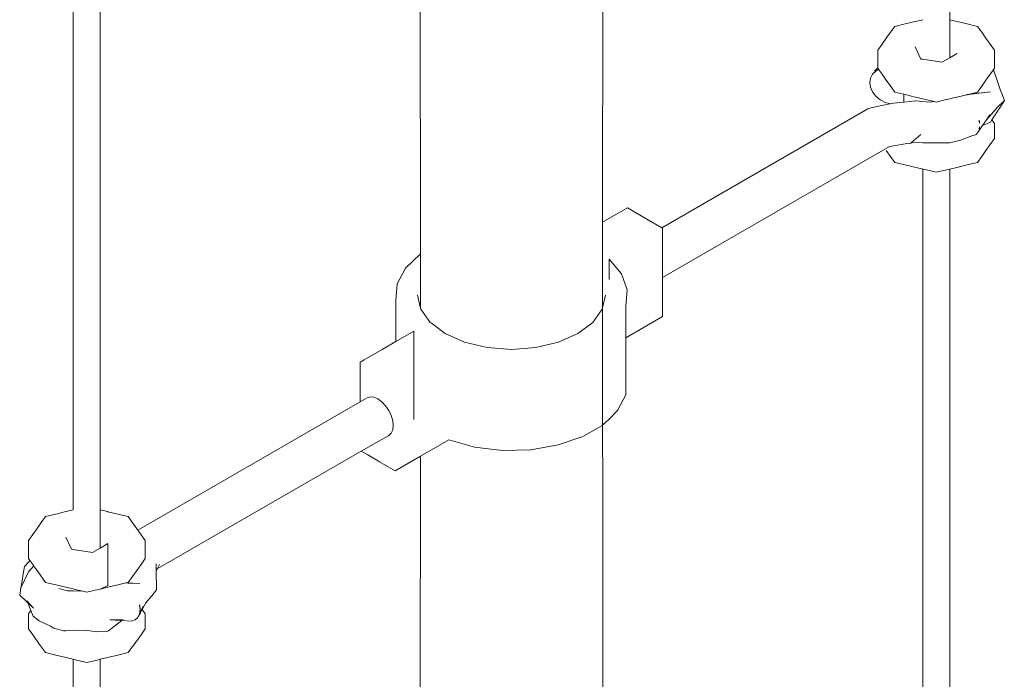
# Model space of a CAD drawing. Header units: millimetres. Extents: x 4477830 to 4478275, y -30323838 to -30323445.
# Tile 84 of 124: x 4478051.134 to 4478052.47, y -30323463.073 to -30323462.177. Entities that reach past the tile are written whole.
import ezdxf

# ---------------------------------------------------------------- set-up
doc = ezdxf.new("R2010")
doc.units = ezdxf.units.MM
doc.layers.add('PR-Captor', color=9, linetype='Continuous', lineweight=18)

msp = doc.modelspace()

# ---------------------------------------------------------------- linework, layer by layer
at = {"layer": 'PR-Captor', "color": 251}
for p, q in [((4478052.3955, -30323462.1774), (4478052.3955, -30323461.4263)), ((4478051.9244, -30323462.4398), (4478051.9255, -30323461.4713)), ((4478051.6767, -30323461.5338), (4478051.6775, -30323462.4756)), ((4478051.2064, -30323462.0904), (4478051.2064, -30323462.8426)), ((4478051.2429, -30323462.8425), (4478051.2429, -30323462.092)), ((4478052.3211, -30323462.1864), (4478052.3153, -30323462.1944)), ((4478052.3351, -30323462.183), (4478052.3211, -30323462.1864)), ((4478052.3487, -30323462.1798), (4478052.3351, -30323462.183)), ((4478052.3491, -30323462.1797), (4478052.3487, -30323462.1798)), ((4478052.359, -30323462.1773), (4478052.3491, -30323462.1797)), ((4478052.3955, -30323462.2289), (4478052.3955, -30323462.1774)), ((4478052.4051, -30323462.1797), (4478052.3955, -30323462.1774)), ((4478052.4154, -30323462.1821), (4478052.4051, -30323462.1797)), ((4478052.4331, -30323462.1864), (4478052.4154, -30323462.1821)), ((4478052.4389, -30323462.1944), (4478052.4331, -30323462.1864)), ((4478052.3153, -30323462.1944), (4478052.3095, -30323462.2025)), ((4478052.4447, -30323462.2025), (4478052.4389, -30323462.1944)), ((4478052.3037, -30323462.2106), (4478052.2979, -30323462.2187)), ((4478052.3095, -30323462.2025), (4478052.3037, -30323462.2106)), ((4478052.3563, -30323462.2307), (4478052.3487, -30323462.2143)), ((4478052.4505, -30323462.2106), (4478052.4447, -30323462.2025)), ((4478052.4563, -30323462.2187), (4478052.4505, -30323462.2106)), ((4478052.2979, -30323462.2187), (4478052.2979, -30323462.2429)), ((4478052.3955, -30323462.2289), (4478052.3847, -30323462.2351)), ((4478052.4055, -30323462.2231), (4478052.3955, -30323462.2289)), ((4478052.4563, -30323462.2433), (4478052.4563, -30323462.2187)), ((4478052.359, -30323462.2311), (4478052.3563, -30323462.2307)), ((4478052.3847, -30323462.2351), (4478052.359, -30323462.2311)), ((4478052.2908, -30323462.2512), (4478052.288, -30323462.2565)), ((4478052.2952, -30323462.247), (4478052.2908, -30323462.2512)), ((4478052.2977, -30323462.2431), (4478052.2933, -30323462.2471)), ((4478052.2988, -30323462.2446), (4478052.2952, -30323462.247)), ((4478052.2979, -30323462.2429), (4478052.2979, -30323462.2433)), ((4478052.2979, -30323462.2433), (4478052.2988, -30323462.2446)), ((4478052.2988, -30323462.2446), (4478052.2996, -30323462.2457)), ((4478052.2996, -30323462.2457), (4478052.3037, -30323462.2514)), ((4478052.3037, -30323462.2514), (4478052.3095, -30323462.2595)), ((4478052.4447, -30323462.2595), (4478052.4505, -30323462.2514)), ((4478052.4505, -30323462.2514), (4478052.4549, -30323462.2453)), ((4478052.4549, -30323462.2453), (4478052.4563, -30323462.2433)), ((4478052.4592, -30323462.2585), (4478052.4549, -30323462.2453)), ((4478052.288, -30323462.2565), (4478052.287, -30323462.2625)), ((4478052.287, -30323462.2625), (4478052.288, -30323462.2689)), ((4478052.288, -30323462.2689), (4478052.2908, -30323462.2752)), ((4478052.3095, -30323462.2595), (4478052.3138, -30323462.2654)), ((4478052.3138, -30323462.2654), (4478052.3211, -30323462.2757)), ((4478052.4331, -30323462.2757), (4478052.4389, -30323462.2676)), ((4478052.4389, -30323462.2676), (4478052.4447, -30323462.2595)), ((4478052.4627, -30323462.2679), (4478052.4592, -30323462.2585)), ((4478052.4646, -30323462.2733), (4478052.4627, -30323462.2679)), ((4478052.2908, -30323462.2752), (4478052.2952, -30323462.281)), ((4478052.2952, -30323462.281), (4478052.301, -30323462.2859)), ((4478052.3211, -30323462.2757), (4478052.3331, -30323462.2786)), ((4478052.3331, -30323462.2786), (4478052.3351, -30323462.279)), ((4478052.3331, -30323462.2786), (4478052.3331, -30323462.2891)), ((4478052.3351, -30323462.279), (4478052.3487, -30323462.2823)), ((4478052.3487, -30323462.2823), (4478052.3491, -30323462.2824)), ((4478052.3491, -30323462.2824), (4478052.359, -30323462.2847)), ((4478052.4006, -30323462.2835), (4478052.4051, -30323462.2824)), ((4478052.4051, -30323462.2824), (4478052.4188, -30323462.2791)), ((4478052.4188, -30323462.2791), (4478052.4319, -30323462.2774)), ((4478052.4188, -30323462.2791), (4478052.4191, -30323462.279)), ((4478052.4191, -30323462.279), (4478052.4223, -30323462.2783)), ((4478052.4507, -30323462.275), (4478052.4223, -30323462.2783)), ((4478052.4223, -30323462.2783), (4478052.4331, -30323462.2757)), ((4478052.4319, -30323462.2774), (4478052.4507, -30323462.275)), ((4478052.4661, -30323462.2774), (4478052.4646, -30323462.2733)), ((4478052.4696, -30323462.2869), (4478052.4661, -30323462.2774)), ((4478052.3142, -30323462.2916), (4478052.2885, -30323462.2971)), ((4478052.301, -30323462.2859), (4478052.3078, -30323462.2895)), ((4478052.3078, -30323462.2895), (4478052.3146, -30323462.2915)), ((4478052.3146, -30323462.2915), (4478052.3142, -30323462.2916)), ((4478052.3193, -30323462.2905), (4478052.3146, -30323462.2915)), ((4478052.3331, -30323462.2891), (4478052.3193, -30323462.2905)), ((4478052.3487, -30323462.2875), (4478052.3331, -30323462.2891)), ((4478052.349, -30323462.2874), (4478052.3487, -30323462.2875)), ((4478052.359, -30323462.2885), (4478052.349, -30323462.2874)), ((4478052.359, -30323462.2847), (4478052.3631, -30323462.2857)), ((4478052.3681, -30323462.2894), (4478052.359, -30323462.2885)), ((4478052.3631, -30323462.2857), (4478052.3744, -30323462.2884)), ((4478052.3744, -30323462.2884), (4478052.3681, -30323462.2894)), ((4478052.3744, -30323462.2884), (4478052.3771, -30323462.2891)), ((4478052.3771, -30323462.2891), (4478052.387, -30323462.2867)), ((4478052.387, -30323462.2867), (4478052.3907, -30323462.2858)), ((4478052.3907, -30323462.2858), (4478052.3911, -30323462.2857)), ((4478052.3911, -30323462.2857), (4478052.3955, -30323462.2847)), ((4478052.3955, -30323462.2847), (4478052.4006, -30323462.2835)), ((4478052.4543, -30323462.3106), (4478052.4696, -30323462.2869)), ((4478052.4598, -30323462.2966), (4478052.4696, -30323462.2869)), ((4478052.2842, -30323462.2984), (4478052.0049, -30323462.4597)), ((4478052.2885, -30323462.2971), (4478052.2842, -30323462.2984)), ((4478052.4456, -30323462.313), (4478052.4489, -30323462.308)), ((4478052.4456, -30323462.313), (4478052.4494, -30323462.3086)), ((4478052.4501, -30323462.3064), (4478052.4488, -30323462.3079)), ((4478052.4489, -30323462.308), (4478052.4501, -30323462.3064)), ((4478052.4494, -30323462.3086), (4478052.4598, -30323462.2966)), ((4478052.4336, -30323462.3306), (4478052.4402, -30323462.3209)), ((4478052.4359, -30323462.3179), (4478052.4355, -30323462.3137)), ((4478052.4355, -30323462.3137), (4478052.4356, -30323462.3158)), ((4478052.4355, -30323462.3262), (4478052.4359, -30323462.3225)), ((4478052.4356, -30323462.3158), (4478052.4357, -30323462.3158)), ((4478052.4357, -30323462.3158), (4478052.4359, -30323462.3179)), ((4478052.4359, -30323462.3225), (4478052.4358, -30323462.3229)), ((4478052.4402, -30323462.3209), (4478052.4456, -30323462.313)), ((4478052.4402, -30323462.3209), (4478052.4466, -30323462.318)), ((4478052.4466, -30323462.318), (4478052.4507, -30323462.3162)), ((4478052.4507, -30323462.3162), (4478052.4526, -30323462.3132)), ((4478052.4526, -30323462.3132), (4478052.4543, -30323462.3106)), ((4478052.4538, -30323462.3148), (4478052.4526, -30323462.3132)), ((4478052.4563, -30323462.3183), (4478052.4538, -30323462.3148)), ((4478052.4563, -30323462.3387), (4478052.4563, -30323462.3183)), ((4478052.3564, -30323462.3331), (4478052.3436, -30323462.3439)), ((4478052.3437, -30323462.3439), (4478052.3564, -30323462.3331)), ((4478052.4103, -30323462.3409), (4478052.4268, -30323462.3346)), ((4478052.4268, -30323462.3346), (4478052.4306, -30323462.3335)), ((4478052.4306, -30323462.3335), (4478052.4313, -30323462.3329)), ((4478052.4313, -30323462.3329), (4478052.4336, -30323462.3306)), ((4478052.4356, -30323462.3244), (4478052.4355, -30323462.3262)), ((4478052.4357, -30323462.3243), (4478052.4356, -30323462.3244)), ((4478052.4358, -30323462.3229), (4478052.4357, -30323462.3238)), ((4478052.4357, -30323462.3238), (4478052.4357, -30323462.3243)), ((4478052.3136, -30323462.3493), (4478052.3404, -30323462.3451)), ((4478052.3404, -30323462.3451), (4478052.3419, -30323462.3455)), ((4478052.3419, -30323462.3455), (4478052.3428, -30323462.3447)), ((4478052.3428, -30323462.3447), (4478052.3437, -30323462.3439)), ((4478052.3437, -30323462.3439), (4478052.359, -30323462.3443)), ((4478052.359, -30323462.3443), (4478052.3724, -30323462.3446)), ((4478052.3724, -30323462.3446), (4478052.3955, -30323462.3443)), ((4478052.3955, -30323462.3443), (4478052.3957, -30323462.3443)), ((4478052.3957, -30323462.3443), (4478052.4103, -30323462.3409)), ((4478052.4447, -30323462.3549), (4478052.4505, -30323462.3468)), ((4478052.4505, -30323462.3468), (4478052.4563, -30323462.3387)), ((4478052.0058, -30323462.527), (4478052.3136, -30323462.3493)), ((4478052.3095, -30323462.3549), (4478052.3153, -30323462.363)), ((4478052.4389, -30323462.363), (4478052.4447, -30323462.3549)), ((4478052.3153, -30323462.363), (4478052.3211, -30323462.371)), ((4478052.3211, -30323462.371), (4478052.3405, -30323462.3757)), ((4478052.3405, -30323462.3757), (4478052.359, -30323462.3801)), ((4478052.4051, -30323462.3777), (4478052.4191, -30323462.3744)), ((4478052.4191, -30323462.3744), (4478052.4331, -30323462.371)), ((4478052.4331, -30323462.371), (4478052.4389, -30323462.363)), ((4478052.359, -30323462.3801), (4478052.3598, -30323462.3803)), ((4478052.359, -30323462.3801), (4478052.359, -30323463.6173)), ((4478052.3598, -30323462.3803), (4478052.3771, -30323462.3844)), ((4478052.3771, -30323462.3844), (4478052.3911, -30323462.3811)), ((4478052.3911, -30323462.3811), (4478052.3955, -30323462.38)), ((4478052.3955, -30323462.38), (4478052.4051, -30323462.3777)), ((4478052.3955, -30323463.6174), (4478052.3955, -30323462.38)), ((4478051.9583, -30323462.4327), (4478051.9244, -30323462.4523)), ((4478051.9254, -30323463.4886), (4478051.9244, -30323462.4398)), ((4478051.9845, -30323462.4479), (4478051.9583, -30323462.4327)), ((4478052.0049, -30323462.4597), (4478051.9845, -30323462.4479)), ((4478052.0058, -30323462.4602), (4478052.0049, -30323462.4597)), ((4478052.0058, -30323462.527), (4478052.0058, -30323462.4602)), ((4478051.6775, -30323462.4756), (4478051.6775, -30323462.4949)), ((4478051.677, -30323462.4954), (4478051.6571, -30323462.5146)), ((4478051.6775, -30323462.4951), (4478051.677, -30323462.4954)), ((4478051.6775, -30323462.4949), (4478051.6775, -30323462.4951)), ((4478051.6775, -30323462.4951), (4478051.6776, -30323462.5686)), ((4478051.9501, -30323462.5222), (4478051.9333, -30323462.5021)), ((4478051.9333, -30323462.5021), (4478051.9333, -30323462.53)), ((4478051.6571, -30323462.5146), (4478051.646, -30323462.5359)), ((4478051.9579, -30323462.5441), (4478051.9501, -30323462.5222)), ((4478051.646, -30323462.5359), (4478051.6441, -30323462.5582)), ((4478052.0058, -30323462.5802), (4478052.0058, -30323462.527)), ((4478051.9561, -30323462.5665), (4478051.9579, -30323462.5441)), ((4478051.6441, -30323462.5582), (4478051.6441, -30323462.6141)), ((4478051.6776, -30323462.5686), (4478051.6737, -30323462.5513)), ((4478051.9284, -30323462.5513), (4478051.9245, -30323462.5683)), ((4478051.678, -30323462.5703), (4478051.6776, -30323462.5686)), ((4478051.6907, -30323462.5881), (4478051.678, -30323462.5703)), ((4478051.9241, -30323462.5703), (4478051.9113, -30323462.5881)), ((4478051.9245, -30323462.5683), (4478051.9241, -30323462.5703)), ((4478051.9561, -30323462.6089), (4478051.9561, -30323462.5665)), ((4478051.6923, -30323462.5893), (4478051.6907, -30323462.5881)), ((4478051.711, -30323462.6033), (4478051.6923, -30323462.5893)), ((4478051.9113, -30323462.5881), (4478051.8911, -30323462.6033)), ((4478051.9561, -30323462.6089), (4478052.0058, -30323462.5802)), ((4478051.6684, -30323462.6001), (4478051.6441, -30323462.6141)), ((4478051.6684, -30323462.7201), (4478051.6684, -30323462.6001)), ((4478051.6441, -30323462.6141), (4478051.6256, -30323462.6248)), ((4478051.7373, -30323462.615), (4478051.711, -30323462.6033)), ((4478051.7681, -30323462.6223), (4478051.7373, -30323462.615)), ((4478051.8647, -30323462.615), (4478051.834, -30323462.6223)), ((4478051.8911, -30323462.6033), (4478051.8647, -30323462.615)), ((4478051.9561, -30323462.6865), (4478051.9561, -30323462.6089)), ((4478051.6256, -30323462.6248), (4478051.6013, -30323462.6388)), ((4478051.801, -30323462.6248), (4478051.7681, -30323462.6223)), ((4478051.834, -30323462.6223), (4478051.801, -30323462.6248)), ((4478051.6013, -30323462.6388), (4478051.5957, -30323462.6421)), ((4478051.5957, -30323462.6421), (4478051.5957, -30323462.6509)), ((4478051.5957, -30323462.6509), (4478051.5957, -30323462.6648)), ((4478051.5957, -30323462.6648), (4478051.5957, -30323462.6744)), ((4478051.5957, -30323462.6744), (4478051.5957, -30323462.6817)), ((4478051.5957, -30323462.6817), (4478051.5957, -30323462.6934)), ((4478051.5957, -30323462.6959), (4478051.2942, -30323462.87)), ((4478051.605, -30323462.6905), (4478051.5957, -30323462.6959)), ((4478051.5957, -30323462.6934), (4478051.5957, -30323462.6959)), ((4478051.6093, -30323462.6892), (4478051.605, -30323462.6905)), ((4478051.6144, -30323462.6897), (4478051.6093, -30323462.6892)), ((4478051.6197, -30323462.692), (4478051.6144, -30323462.6897)), ((4478051.6251, -30323462.6959), (4478051.6197, -30323462.692)), ((4478051.6301, -30323462.7012), (4478051.6251, -30323462.6959)), ((4478051.945, -30323462.7079), (4478051.9561, -30323462.6865)), ((4478051.6344, -30323462.7075), (4478051.6301, -30323462.7012)), ((4478051.6377, -30323462.7144), (4478051.6344, -30323462.7075)), ((4478051.9333, -30323462.7193), (4478051.945, -30323462.7079)), ((4478051.6398, -30323462.7214), (4478051.6377, -30323462.7144)), ((4478051.6405, -30323462.728), (4478051.6398, -30323462.7214)), ((4478051.9251, -30323462.7271), (4478051.9333, -30323462.7193)), ((4478051.6377, -30323462.7384), (4478051.6398, -30323462.7338)), ((4478051.6398, -30323462.7338), (4478051.6405, -30323462.728)), ((4478051.8977, -30323462.743), (4478051.9247, -30323462.7274)), ((4478051.9247, -30323462.7274), (4478051.9251, -30323462.7271)), ((4478051.5972, -30323462.763), (4478051.6344, -30323462.7414)), ((4478051.6344, -30323462.7414), (4478051.6377, -30323462.7384)), ((4478051.6775, -30323462.7697), (4478051.7158, -30323462.7476)), ((4478051.7158, -30323462.7476), (4478051.7507, -30323462.7574)), ((4478051.8645, -30323462.7544), (4478051.8977, -30323462.743)), ((4478051.3205, -30323462.9227), (4478051.5972, -30323462.763)), ((4478051.5972, -30323462.763), (4478051.6059, -30323462.768)), ((4478051.7507, -30323462.7574), (4478051.7886, -30323462.7619)), ((4478051.7886, -30323462.7619), (4478051.8273, -30323462.7609)), ((4478051.8273, -30323462.7609), (4478051.8645, -30323462.7544)), ((4478051.6059, -30323462.768), (4478051.6205, -30323462.7764)), ((4478051.6205, -30323462.7764), (4478051.6219, -30323462.7772)), ((4478051.6432, -30323462.7895), (4478051.6775, -30323462.7697)), ((4478051.6775, -30323462.7697), (4478051.6769, -30323463.3568)), ((4478051.6219, -30323462.7772), (4478051.6337, -30323462.784)), ((4478051.6337, -30323462.784), (4478051.6432, -30323462.7895)), ((4478051.2064, -30323462.8426), (4478051.1969, -30323462.8449)), ((4478051.2429, -30323462.8943), (4478051.2429, -30323462.8425)), ((4478051.253, -30323462.8449), (4478051.2429, -30323462.8425)), ((4478051.1689, -30323462.8516), (4478051.1631, -30323462.8596)), ((4478051.183, -30323462.8482), (4478051.1689, -30323462.8516)), ((4478051.1966, -30323462.8449), (4478051.183, -30323462.8482)), ((4478051.1969, -30323462.8449), (4478051.1966, -30323462.8449)), ((4478051.2533, -30323462.845), (4478051.253, -30323462.8449)), ((4478051.267, -30323462.8482), (4478051.2533, -30323462.845)), ((4478051.281, -30323462.8516), (4478051.267, -30323462.8482)), ((4478051.2883, -30323462.8618), (4478051.281, -30323462.8516)), ((4478051.1573, -30323462.8677), (4478051.1515, -30323462.8758)), ((4478051.1631, -30323462.8596), (4478051.1573, -30323462.8677)), ((4478051.2942, -30323462.87), (4478051.2883, -30323462.8618)), ((4478051.2956, -30323462.872), (4478051.2942, -30323462.87)), ((4478051.1515, -30323462.8758), (4478051.1457, -30323462.8839)), ((4478051.2042, -30323462.8959), (4478051.1966, -30323462.8795)), ((4478051.3042, -30323462.8839), (4478051.2956, -30323462.872)), ((4478051.1457, -30323462.8839), (4478051.1457, -30323462.8864)), ((4478051.1457, -30323462.8864), (4478051.1457, -30323462.887)), ((4478051.1457, -30323462.887), (4478051.1457, -30323462.9085)), ((4478051.2064, -30323462.8963), (4478051.2042, -30323462.8959)), ((4478051.2326, -30323462.9003), (4478051.2064, -30323462.8963)), ((4478051.2429, -30323462.8943), (4478051.2326, -30323462.9003)), ((4478051.2533, -30323462.8883), (4478051.2429, -30323462.8943)), ((4478051.2533, -30323462.945), (4478051.2533, -30323462.8883)), ((4478051.3042, -30323462.9085), (4478051.3042, -30323462.8839)), ((4478051.1457, -30323462.9085), (4478051.1476, -30323462.9112)), ((4478051.2984, -30323462.9166), (4478051.3042, -30323462.9085)), ((4478051.1402, -30323462.9196), (4478051.1386, -30323462.9293)), ((4478051.1457, -30323462.9134), (4478051.1402, -30323462.9196)), ((4478051.1476, -30323462.9112), (4478051.1457, -30323462.9134)), ((4478051.1529, -30323462.9186), (4478051.1459, -30323462.9265)), ((4478051.1476, -30323462.9112), (4478051.1515, -30323462.9166)), ((4478051.1515, -30323462.9166), (4478051.1529, -30323462.9186)), ((4478051.1529, -30323462.9186), (4478051.154, -30323462.9201)), ((4478051.154, -30323462.9201), (4478051.1573, -30323462.9247)), ((4478051.2926, -30323462.9247), (4478051.2984, -30323462.9166)), ((4478051.3188, -30323462.9215), (4478051.3189, -30323462.9157)), ((4478051.3189, -30323462.9233), (4478051.3188, -30323462.9215)), ((4478051.3189, -30323462.9256), (4478051.3203, -30323462.9228)), ((4478051.3189, -30323462.9236), (4478051.3189, -30323462.9233)), ((4478051.3189, -30323462.9256), (4478051.3189, -30323462.9236)), ((4478051.3203, -30323462.9228), (4478051.321, -30323462.9213)), ((4478051.3203, -30323462.9228), (4478051.3205, -30323462.9227)), ((4478051.321, -30323462.9213), (4478051.3233, -30323462.9165)), ((4478051.3212, -30323462.9211), (4478051.321, -30323462.9213)), ((4478051.3233, -30323462.9165), (4478051.3212, -30323462.9211)), ((4478051.1459, -30323462.9265), (4478051.1354, -30323462.9485)), ((4478051.1386, -30323462.9293), (4478051.137, -30323462.9389)), ((4478051.1573, -30323462.9247), (4478051.1616, -30323462.9306)), ((4478051.1616, -30323462.9306), (4478051.1689, -30323462.9409)), ((4478051.281, -30323462.9409), (4478051.2868, -30323462.9328)), ((4478051.2868, -30323462.9328), (4478051.2926, -30323462.9247)), ((4478051.319, -30323462.9267), (4478051.3189, -30323462.9256)), ((4478051.3191, -30323462.932), (4478051.319, -30323462.9267)), ((4478051.3193, -30323462.9424), (4478051.3191, -30323462.932)), ((4478051.1354, -30323462.9485), (4478051.1343, -30323462.9551)), ((4478051.137, -30323462.9389), (4478051.1354, -30323462.9485)), ((4478051.1689, -30323462.9409), (4478051.1867, -30323462.9451)), ((4478051.1867, -30323462.9451), (4478051.1943, -30323462.9469)), ((4478051.1966, -30323462.9519), (4478051.1869, -30323462.9492)), ((4478051.1943, -30323462.9469), (4478051.1966, -30323462.9475)), ((4478051.1966, -30323462.9475), (4478051.197, -30323462.9476)), ((4478051.197, -30323462.9476), (4478051.2064, -30323462.9498)), ((4478051.2064, -30323462.9498), (4478051.211, -30323462.9509)), ((4478051.239, -30323462.9509), (4478051.2428, -30323462.95)), ((4478051.2428, -30323462.95), (4478051.2429, -30323462.95)), ((4478051.2428, -30323462.95), (4478051.2428, -30323462.95)), ((4478051.2429, -30323462.95), (4478051.2428, -30323462.95)), ((4478051.2533, -30323462.945), (4478051.2429, -30323462.95)), ((4478051.2429, -30323462.95), (4478051.253, -30323462.9476)), ((4478051.253, -30323462.9476), (4478051.2533, -30323462.9475)), ((4478051.2533, -30323462.9475), (4478051.267, -30323462.9442)), ((4478051.267, -30323462.9442), (4478051.2777, -30323462.9417)), ((4478051.2777, -30323462.9417), (4478051.2779, -30323462.9416)), ((4478051.2968, -30323462.9424), (4478051.2777, -30323462.9416)), ((4478051.2777, -30323462.9417), (4478051.2804, -30323462.9418)), ((4478051.2777, -30323462.9417), (4478051.2777, -30323462.9417)), ((4478051.2779, -30323462.9416), (4478051.281, -30323462.9409)), ((4478051.2804, -30323462.9418), (4478051.2968, -30323462.9424)), ((4478051.3196, -30323462.9512), (4478051.3193, -30323462.9424)), ((4478051.1343, -30323462.9551), (4478051.1338, -30323462.9581)), ((4478051.1338, -30323462.9581), (4478051.1524, -30323462.9759)), ((4478051.1986, -30323462.9524), (4478051.1966, -30323462.9519)), ((4478051.1996, -30323462.9524), (4478051.1986, -30323462.9524)), ((4478051.1999, -30323462.9524), (4478051.1996, -30323462.9524)), ((4478051.2064, -30323462.9525), (4478051.1999, -30323462.9524)), ((4478051.2157, -30323462.9527), (4478051.2064, -30323462.9525)), ((4478051.211, -30323462.9509), (4478051.2178, -30323462.9526)), ((4478051.2178, -30323462.9526), (4478051.2157, -30323462.9527)), ((4478051.2178, -30323462.9526), (4478051.2249, -30323462.9543)), ((4478051.2249, -30323462.9543), (4478051.2364, -30323462.9515)), ((4478051.2364, -30323462.9515), (4478051.239, -30323462.9509)), ((4478051.3051, -30323462.9685), (4478051.313, -30323462.9591)), ((4478051.313, -30323462.9591), (4478051.3196, -30323462.9512)), ((4478051.1437, -30323462.9659), (4478051.1448, -30323462.9686)), ((4478051.1524, -30323462.9759), (4478051.1437, -30323462.9659)), ((4478051.1448, -30323462.9686), (4478051.1489, -30323462.9791)), ((4478051.2969, -30323462.9755), (4478051.2964, -30323462.9714)), ((4478051.2964, -30323462.9714), (4478051.2966, -30323462.9729)), ((4478051.2966, -30323462.9729), (4478051.2971, -30323462.9779)), ((4478051.2971, -30323462.9779), (4478051.2969, -30323462.9755)), ((4478051.2994, -30323462.9769), (4478051.2975, -30323462.9811)), ((4478051.2975, -30323462.9812), (4478051.2994, -30323462.977)), ((4478051.2994, -30323462.977), (4478051.3011, -30323462.9732)), ((4478051.3011, -30323462.9732), (4478051.2994, -30323462.9769)), ((4478051.3, -30323462.9777), (4478051.3051, -30323462.9685)), ((4478051.1465, -30323462.9825), (4478051.1457, -30323462.9835)), ((4478051.1457, -30323462.9835), (4478051.1457, -30323463.0039)), ((4478051.1489, -30323462.9791), (4478051.1465, -30323462.9825)), ((4478051.1489, -30323462.9791), (4478051.152, -30323462.9868)), ((4478051.152, -30323462.9868), (4478051.1602, -30323462.9932)), ((4478051.2905, -30323462.9918), (4478051.2941, -30323462.9885)), ((4478051.2941, -30323462.9885), (4478051.2964, -30323462.9838)), ((4478051.2941, -30323462.9885), (4478051.295, -30323462.9869)), ((4478051.295, -30323462.9869), (4478051.2963, -30323462.9845)), ((4478051.2963, -30323462.9845), (4478051.2976, -30323462.9821)), ((4478051.2971, -30323462.9779), (4478051.2964, -30323462.9835)), ((4478051.2964, -30323462.9838), (4478051.2969, -30323462.9801)), ((4478051.2964, -30323462.9838), (4478051.2975, -30323462.9812)), ((4478051.2964, -30323462.9835), (4478051.2964, -30323462.9838)), ((4478051.2969, -30323462.9801), (4478051.2971, -30323462.9779)), ((4478051.2976, -30323462.9821), (4478051.3, -30323462.9777)), ((4478051.3042, -30323462.9835), (4478051.3, -30323462.9777)), ((4478051.3042, -30323463.0039), (4478051.3042, -30323462.9835)), ((4478051.1602, -30323462.9932), (4478051.1754, -30323463.0002)), ((4478051.1754, -30323463.0002), (4478051.1802, -30323463.0029)), ((4478051.1802, -30323463.0029), (4478051.1934, -30323463.0069)), ((4478051.2542, -30323463.0069), (4478051.2726, -30323462.9926)), ((4478051.2744, -30323462.9912), (4478051.256, -30323462.9917)), ((4478051.256, -30323462.9917), (4478051.2699, -30323462.9925)), ((4478051.2699, -30323462.9925), (4478051.2726, -30323462.9926)), ((4478051.2726, -30323462.9926), (4478051.2857, -30323462.9934)), ((4478051.2857, -30323462.9934), (4478051.2905, -30323462.9918)), ((4478051.1457, -30323463.0039), (4478051.1529, -30323463.0139)), ((4478051.1529, -30323463.0139), (4478051.1609, -30323463.0251)), ((4478051.1934, -30323463.0069), (4478051.1966, -30323463.0067)), ((4478051.1966, -30323463.0067), (4478051.2064, -30323463.0064)), ((4478051.2064, -30323463.0064), (4478051.2226, -30323463.0057)), ((4478051.2226, -30323463.0057), (4478051.2383, -30323463.0081)), ((4478051.2383, -30323463.0081), (4478051.2429, -30323463.0078)), ((4478051.2429, -30323463.0078), (4478051.2528, -30323463.007)), ((4478051.2528, -30323463.007), (4478051.2533, -30323463.007)), ((4478051.2533, -30323463.007), (4478051.2542, -30323463.0069)), ((4478051.2926, -30323463.0201), (4478051.2984, -30323463.012)), ((4478051.2984, -30323463.012), (4478051.3042, -30323463.0039)), ((4478051.1609, -30323463.0251), (4478051.1689, -30323463.0362)), ((4478051.281, -30323463.0362), (4478051.2868, -30323463.0282)), ((4478051.2868, -30323463.0282), (4478051.2926, -30323463.0201)), ((4478051.1689, -30323463.0362), (4478051.1829, -30323463.0396)), ((4478051.1829, -30323463.0396), (4478051.197, -30323463.0429)), ((4478051.197, -30323463.0429), (4478051.2064, -30323463.0452)), ((4478051.2429, -30323463.0453), (4478051.253, -30323463.0429)), ((4478051.253, -30323463.0429), (4478051.267, -30323463.0396)), ((4478051.267, -30323463.0396), (4478051.281, -30323463.0362)), ((4478051.2064, -30323463.0452), (4478051.211, -30323463.0463)), ((4478051.2064, -30323463.0452), (4478051.2064, -30323464.2826)), ((4478051.211, -30323463.0463), (4478051.2249, -30323463.0496)), ((4478051.2249, -30323463.0496), (4478051.239, -30323463.0463)), ((4478051.239, -30323463.0463), (4478051.2429, -30323463.0453)), ((4478051.2429, -30323464.2825), (4478051.2429, -30323463.0453))]:
    msp.add_line(p, q, dxfattribs=at)

doc.saveas('drawing.dxf')
